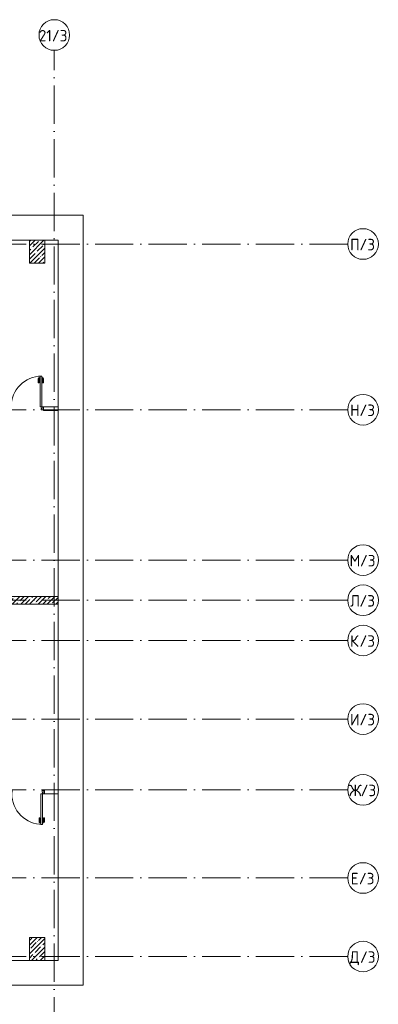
# Model space of a CAD drawing. Header units: millimetres. Extents: x 85617 to 161165, y 53267 to 102987.
# Tile 47 of 47: x 151796 to 161165, y 77284 to 102987. Entities that reach past the tile are written whole.
import ezdxf

# ---------------------------------------------------------------- set-up
doc = ezdxf.new("R2010")
doc.units = ezdxf.units.MM
doc.linetypes.add('4_ Штрихпунктир_ 10 х 2 мм', pattern=[1400, 1000, -200, 0, -200])
for name, color, linetype, lineweight in [('A-DOOR-____-MCUT', 7, 'Continuous', 18), ('A-DOOR-____-OTLN', 7, 'Continuous', 9), ('A-DOOR-FRAM-MCUT', 7, 'Continuous', 18), ('A-FLOR-____-OTLN', 7, 'Continuous', 9), ('I-WALL-____-OTLN', 7, 'Continuous', 9), ('S-COLS-____-MCUT', 7, 'Continuous', 9), ('S-COLS-____-OTLN', 7, 'Continuous', 9), ('S-GRID-____-IDEN', 7, 'Continuous', 9), ('S-GRID-____-OTLN', 7, 'Continuous', 9)]:
    doc.layers.add(name, color=color, linetype=linetype, lineweight=lineweight)
doc.styles.add('GOST Common_1', font='GOST_Common.ttf', dxfattribs={"height": 300})
pattern_1 = [(45, (0, 0), (-114.04925, 114.04925), []), (45, (114.05, 0), (-114.04925, 114.04925), [201.613, -40.323, 3.353, -36.97])]

# ---------------------------------------------------------------- blocks, each defined once
blk = doc.blocks.new('АР_Дверь однопольная - 900х2100h_800__Глухая_Межкомнатные апарт_тип_эт-4498858-ВКК_25_К3_З_ЭОМ_воронка парапетная_')
at = {"layer": 'A-DOOR-____-MCUT', "color": 254, "lineweight": 13, "true_color": 0xcccccc}
for p, q in [((400, 850), (360, 850)), ((360, 850), (360, 50)), ((400, 50), (400, 850)), ((360, 50), (400, 50))]:
    blk.add_line(p, q, dxfattribs=at)
at = {"layer": 'A-DOOR-____-OTLN', "color": 254, "lineweight": 5, "true_color": 0xcccccc}
for p, q in [((310, 680), (310, 783)), ((335, 680), (335, 783)), ((352, 813), (340, 813)), ((352, 788), (340, 788)), ((352, 825), (352, 775)), ((360, 825), (352, 825)), ((352, 775), (360, 775)), ((400, 825), (408, 825)), ((408, 775), (400, 775)), ((408, 825), (408, 775)), ((408, 813), (420, 813)), ((408, 788), (420, 788)), ((425, 680), (425, 783)), ((450, 680), (450, 783)), ((335, 680), (310, 680)), ((425, 680), (450, 680))]:
    blk.add_line(p, q, dxfattribs=at)
for centre, radius, start, end in [((400, 50), 800, 90, 180), ((340, 783), 30, 90, 180), ((340, 783), 4.99, 90, 180), ((420, 783), 30, 0, 90), ((420, 783), 4.99, 0, 90)]:
    blk.add_arc(centre, radius, start, end, dxfattribs=at)
at = {"layer": 'A-DOOR-FRAM-MCUT', "color": 254, "lineweight": 13, "true_color": 0xcccccc}
for p, q in [((-440, 50), (-450, 50)), ((-400, 50), (-440, 50)), ((-440, 50), (-440, -30)), ((-400, 10), (-400, 50)), ((-390, 10), (-400, 10)), ((-390, -30), (-390, 10)), ((400, 10), (390, 10)), ((390, 10), (390, -30)), ((440, 50), (400, 50)), ((400, 50), (400, 10)), ((440, -30), (440, 50)), ((440, 50), (450, 50)), ((-440, -30), (-450, -30)), ((-440, -30), (-390, -30)), ((390, -30), (440, -30)), ((440, -30), (450, -30))]:
    blk.add_line(p, q, dxfattribs=at)
blk = doc.blocks.new('АР_Дверь однопольная - 900х2100h_800__Глухая_Межкомнатные апарт_тип_эт-4498768-ВКК_25_К3_З_ЭОМ_воронка парапетная_')
at = {"layer": 'A-DOOR-____-MCUT', "color": 254, "lineweight": 13, "true_color": 0xcccccc}
for p, q in [((-400, 850), (-400, 50)), ((-360, 850), (-400, 850)), ((-360, 50), (-360, 850)), ((-400, 50), (-360, 50))]:
    blk.add_line(p, q, dxfattribs=at)
at = {"layer": 'A-DOOR-____-OTLN', "color": 254, "lineweight": 5, "true_color": 0xcccccc}
for p, q in [((-450, 680), (-450, 783)), ((-425, 680), (-425, 783)), ((-408, 813), (-420, 813)), ((-408, 788), (-420, 788)), ((-408, 825), (-408, 775)), ((-400, 825), (-408, 825)), ((-408, 775), (-400, 775)), ((-360, 825), (-352, 825)), ((-352, 775), (-360, 775)), ((-352, 825), (-352, 775)), ((-352, 813), (-340, 813)), ((-352, 788), (-340, 788)), ((-335, 680), (-335, 783)), ((-310, 680), (-310, 783)), ((-425, 680), (-450, 680)), ((-335, 680), (-310, 680))]:
    blk.add_line(p, q, dxfattribs=at)
for centre, radius, start, end in [((-420, 783), 30, 90, 180), ((-420, 783), 4.99, 90, 180), ((-400, 50), 800, 360, 90), ((-340, 783), 30, 360, 90), ((-340, 783), 4.99, 360, 90)]:
    blk.add_arc(centre, radius, start, end, dxfattribs=at)
at = {"layer": 'A-DOOR-FRAM-MCUT', "color": 254, "lineweight": 13, "true_color": 0xcccccc}
for p, q in [((-440, 50), (-450, 50)), ((-400, 50), (-440, 50)), ((-440, 50), (-440, -30)), ((-400, 10), (-400, 50)), ((-390, 10), (-400, 10)), ((-390, -30), (-390, 10)), ((400, 10), (390, 10)), ((390, 10), (390, -30)), ((440, 50), (400, 50)), ((400, 50), (400, 10)), ((440, -30), (440, 50)), ((440, 50), (450, 50)), ((-440, -30), (-450, -30)), ((-440, -30), (-390, -30)), ((390, -30), (440, -30)), ((440, -30), (450, -30))]:
    blk.add_line(p, q, dxfattribs=at)
blk = doc.blocks.new('Ось сетки - 8_0 мм-31302-ВКК_25_К3_З_ЭОМ_воронка парапетная_')
at = {"layer": 'S-GRID-____-IDEN', "color": 254, "lineweight": 5, "true_color": 0xdadada}
blk.add_circle((0, 0), 4, dxfattribs=at)
blk = doc.blocks.new('240311_Наметкина 10_РД_АР_К3_R21_rvt-1-ВКК_25_К3_З_ЭОМ_воронка парапетная_')
at = {"layer": 'S-COLS-____-OTLN', "lineweight": 5, "true_color": 0xcccccc}
h = blk.add_hatch(dxfattribs=at)
h.set_pattern_fill('FP_1', color=254, style=0, pattern_type=2)
h.set_pattern_definition(pattern_1)
h.paths.add_polyline_path([(148920, 98800), (148920, 99400), (148520, 99400), (148520, 98800)])
h = blk.add_hatch(dxfattribs=at)
h.set_pattern_fill('FP_1', color=254, style=0, pattern_type=2)
h.set_pattern_definition(pattern_1)
h.paths.add_polyline_path([(149270, 89900), (149270, 90100), (146870, 90100), (146870, 89900)])
h = blk.add_hatch(dxfattribs=at)
h.set_pattern_fill('FP_1', color=254, style=0, pattern_type=2)
h.set_pattern_definition(pattern_1)
h.paths.add_polyline_path([(148920, 80600), (148920, 81200), (148520, 81200), (148520, 80600)])
at = {"layer": 'A-FLOR-____-OTLN', "color": 254, "lineweight": 5, "true_color": 0xcccccc}
for p, q in [((149920, 100050), (86800, 100050)), ((149920, 79950), (149920, 100050)), ((148520, 99400), (145070, 99400)), ((149270, 99400), (148920, 99400)), ((149270, 95050), (149270, 99400)), ((149270, 90100), (149270, 94950)), ((149270, 85050), (149270, 89900)), ((149270, 80600), (149270, 84950)), ((145070, 80600), (148520, 80600)), ((148920, 80600), (149270, 80600)), ((130320, 79950), (149920, 79950))]:
    blk.add_line(p, q, dxfattribs=at)
at = {"layer": 'I-WALL-____-OTLN', "color": 254, "lineweight": 5, "true_color": 0xcccccc}
for p, q in [((148890, 95050), (149270, 95050)), ((148890, 95050), (148890, 94950)), ((149270, 94950), (148890, 94950)), ((149270, 94950), (149270, 95050)), ((148910, 85050), (149270, 85050)), ((148910, 85050), (148910, 84950)), ((149270, 84950), (148910, 84950)), ((149270, 84950), (149270, 85050))]:
    blk.add_line(p, q, dxfattribs=at)
at = {"layer": 'S-COLS-____-MCUT', "color": 254, "lineweight": 5, "true_color": 0xcccccc}
for p, q in [((148520, 99400), (148520, 98800)), ((148920, 99400), (148520, 99400)), ((148920, 98800), (148920, 99400)), ((148520, 98800), (148920, 98800)), ((149270, 90100), (146870, 90100)), ((149270, 89900), (149270, 90100)), ((146870, 89900), (149270, 89900)), ((148520, 81200), (148520, 80600)), ((148920, 81200), (148520, 81200)), ((148920, 80600), (148920, 81200)), ((148520, 80600), (148920, 80600))]:
    blk.add_line(p, q, dxfattribs=at)
at = {"layer": 'S-GRID-____-OTLN', "color": 254, "linetype": '4_ Штрихпунктир_ 10 х 2 мм', "lineweight": 5, "true_color": 0xdadada}
for p, q in [((149170, 56236), (149170, 104356)), ((156834, 99300), (82886, 99300)), ((156834, 94975), (82886, 94975)), ((156834, 91050), (82886, 91050)), ((156834, 90000), (82886, 90000)), ((156834, 88950), (82886, 88950)), ((156834, 86900), (82886, 86900)), ((156834, 85050), (82886, 85050)), ((156834, 82750), (82886, 82750)), ((156834, 80700), (82886, 80700))]:
    blk.add_line(p, q, dxfattribs=at)
at = {"layer": 'A-DOOR-____-OTLN', "color": 254, "lineweight": 5, "true_color": 0xcccccc}
blk.add_blockref('АР_Дверь однопольная - 900х2100h_800__Глухая_Межкомнатные апарт_тип_эт-4498858-ВКК_25_К3_З_ЭОМ_воронка парапетная_', (148440, 95000), dxfattribs=at)
at = {"layer": 'A-DOOR-____-OTLN', "color": 254, "lineweight": 5, "true_color": 0xcccccc, "rotation": 180}
blk.add_blockref('АР_Дверь однопольная - 900х2100h_800__Глухая_Межкомнатные апарт_тип_эт-4498768-ВКК_25_К3_З_ЭОМ_воронка парапетная_', (148460, 85000), dxfattribs=at)
at = {"layer": 'S-GRID-____-IDEN', "color": 254, "lineweight": 5, "true_color": 0xdadada, "xscale": 100.0000000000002, "yscale": 100.0000000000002, "zscale": 100.0000000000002}
blk.add_blockref('Ось сетки - 8_0 мм-31302-ВКК_25_К3_З_ЭОМ_воронка парапетная_', (149170, 104756), dxfattribs=at)
at = {"layer": 'S-GRID-____-IDEN', "color": 254, "lineweight": 5, "true_color": 0xdadada, "xscale": 100.0000000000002, "yscale": 100.0000000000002, "zscale": 100.0000000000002, "rotation": 89.99999999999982}
for p in [(157234, 99300), (157234, 94975), (157234, 91050), (157234, 90000), (157234, 88950), (157234, 86900), (157234, 85050), (157234, 82750), (157234, 80700)]:
    blk.add_blockref('Ось сетки - 8_0 мм-31302-ВКК_25_К3_З_ЭОМ_воронка парапетная_', p, dxfattribs=at)
at = {"layer": 'S-GRID-____-IDEN', "color": 254, "lineweight": 5, "true_color": 0xdadada, "char_height": 300, "attachment_point": 1, "style": 'GOST Common_1'}
for s, insert, width in [('21/3', (148766, 104888), 970.04), ('\\fGOST Common|b0|i0|c204|p34|;П', (156896, 99435), 296.62), ('/3', (157140, 99435), 521.1), ('\\fGOST Common|b0|i0|c204|p34|;Н', (156896, 95110), 296.62), ('/3', (157140, 95110), 521.1), ('\\fGOST Common|b0|i0|c204|p34|;М', (156882, 91185), 328.69), ('/3', (157153, 91185), 521.1), ('\\fGOST Common|b0|i0|c204|p34|;Л', (156896, 90135), 296.62), ('/3', (157140, 90135), 521.1), ('\\fGOST Common|b0|i0|c204|p34|;К', (156896, 89085), 296.62), ('/3', (157140, 89085), 521.1), ('\\fGOST Common|b0|i0|c204|p34|;И', (156896, 87035), 296.62), ('/3', (157140, 87035), 521.1), ('\\fGOST Common|b0|i0|c204|p34|;Ж', (156866, 85185), 368.78), ('/3', (157170, 85185), 521.1), ('\\fGOST Common|b0|i0|c204|p34|;Е', (156912, 82885), 256.54), ('/3', (157124, 82885), 521.1), ('\\fGOST Common|b0|i0|c204|p34|;Д', (156882, 80835), 328.69), ('/3', (157153, 80835), 521.1)]:
    blk.add_mtext(s, dxfattribs=dict(at, insert=insert, width=width))
blk = doc.blocks.new('Ось сетки - 8_0 мм-V36-ВКК_25_К3_З_ЭОМ_воронка парапетная_')
at = {"layer": 'S-GRID-____-IDEN', "color": 254, "lineweight": 5, "true_color": 0xcccccc}
blk.add_circle((0, 0), 4, dxfattribs=at)
blk = doc.blocks.new('Наметкина 10_РД_АР_К3_Отделка_R21_rvt-1-ВКК_25_К3_З_ЭОМ_воронка парапетная_')
at = {"layer": 'S-GRID-____-OTLN', "color": 254, "linetype": '4_ Штрихпунктир_ 10 х 2 мм', "lineweight": 5, "true_color": 0xcccccc}
for p, q in [((149170, 56236), (149170, 104356)), ((156834, 99300), (83962, 99300)), ((156834, 94975), (83962, 94975)), ((156834, 91050), (83962, 91050)), ((156834, 90000), (83962, 90000)), ((156834, 88950), (83962, 88950)), ((156834, 86900), (83962, 86900)), ((156834, 85050), (83962, 85050)), ((156834, 82750), (83962, 82750)), ((156834, 80700), (83962, 80700))]:
    blk.add_line(p, q, dxfattribs=at)
at = {"layer": 'S-GRID-____-IDEN', "color": 254, "lineweight": 5, "true_color": 0xcccccc, "xscale": 99.99999999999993, "yscale": 99.99999999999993, "zscale": 99.99999999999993}
blk.add_blockref('Ось сетки - 8_0 мм-V36-ВКК_25_К3_З_ЭОМ_воронка парапетная_', (149170, 104756), dxfattribs=at)
at = {"layer": 'S-GRID-____-IDEN', "color": 254, "lineweight": 5, "true_color": 0xcccccc, "xscale": 99.99999999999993, "yscale": 99.99999999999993, "zscale": 99.99999999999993, "rotation": 89.99999999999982}
for p in [(157234, 99300), (157234, 94975), (157234, 91050), (157234, 90000), (157234, 88950), (157234, 86900), (157234, 85050), (157234, 82750), (157234, 80700)]:
    blk.add_blockref('Ось сетки - 8_0 мм-V36-ВКК_25_К3_З_ЭОМ_воронка парапетная_', p, dxfattribs=at)
at = {"layer": 'S-GRID-____-IDEN', "color": 254, "lineweight": 5, "true_color": 0xcccccc, "char_height": 300, "attachment_point": 1, "style": 'GOST Common_1'}
for s, insert, width in [('21/3', (148766, 104888), 970.04), ('\\fGOST Common|b0|i0|c204|p34|;П', (156896, 99435), 296.62), ('/3', (157140, 99435), 521.1), ('\\fGOST Common|b0|i0|c204|p34|;Н', (156896, 95110), 296.62), ('/3', (157140, 95110), 521.1), ('\\fGOST Common|b0|i0|c204|p34|;М', (156882, 91185), 328.69), ('/3', (157153, 91185), 521.1), ('\\fGOST Common|b0|i0|c204|p34|;Л', (156896, 90135), 296.62), ('/3', (157140, 90135), 521.1), ('\\fGOST Common|b0|i0|c204|p34|;К', (156896, 89085), 296.62), ('/3', (157140, 89085), 521.1), ('\\fGOST Common|b0|i0|c204|p34|;И', (156896, 87035), 296.62), ('/3', (157140, 87035), 521.1), ('\\fGOST Common|b0|i0|c204|p34|;Ж', (156866, 85185), 368.78), ('/3', (157170, 85185), 521.1), ('\\fGOST Common|b0|i0|c204|p34|;Е', (156912, 82885), 256.54), ('/3', (157124, 82885), 521.1), ('\\fGOST Common|b0|i0|c204|p34|;Д', (156882, 80835), 328.69), ('/3', (157153, 80835), 521.1)]:
    blk.add_mtext(s, dxfattribs=dict(at, insert=insert, width=width))

msp = doc.modelspace()

# ---------------------------------------------------------------- block references
at = {"lineweight": 5}
for name in ['240311_Наметкина 10_РД_АР_К3_R21_rvt-1-ВКК_25_К3_З_ЭОМ_воронка парапетная_', 'Наметкина 10_РД_АР_К3_Отделка_R21_rvt-1-ВКК_25_К3_З_ЭОМ_воронка парапетная_']:
    msp.add_blockref(name, (3531, -2169), dxfattribs=at)

doc.saveas('drawing.dxf')
